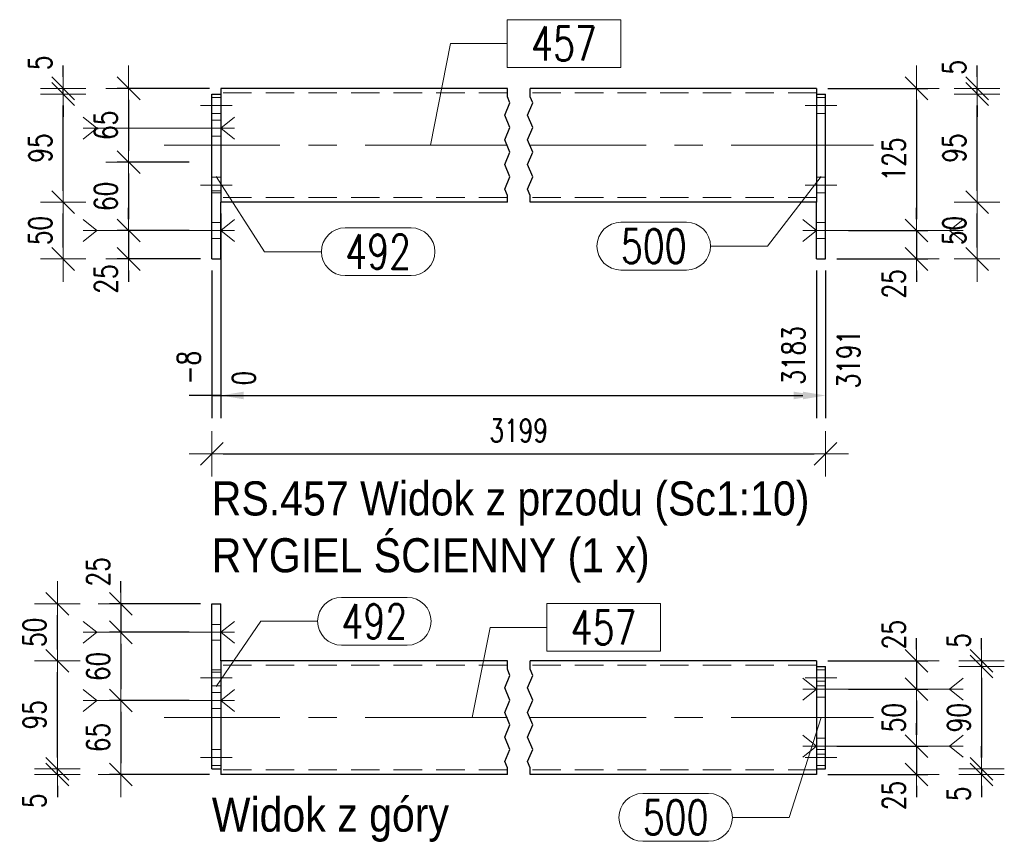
# Model space of a CAD drawing. Header units: millimetres. Extents: x -877 to 135, y 14151 to 14821.
# Tile 12 of 46: x -706 to -619, y 14555 to 14628. Entities that reach past the tile are written whole.
import ezdxf

# ---------------------------------------------------------------- set-up
doc = ezdxf.new("R2010")
doc.units = ezdxf.units.MM
doc.header["$LTSCALE"] = 10
doc.linetypes.add('HIDDEN', pattern=[0.375, 0.25, -0.125])
doc.linetypes.add('MITTE', pattern=[2, 1.25, -0.25, 0.25, -0.25])
doc.layers.get('Defpoints').update_dxf_attribs({"color": 1})
for name, color, linetype, lineweight in [('PS_Bolt', 4, 'Continuous', 13), ('PS_DIM', 4, 'Continuous', 13), ('PS_Hidden', 2, 'HIDDEN', 9), ('PS_Mid', 5, 'MITTE', 15), ('PS_Pos', 1, 'Continuous', 15), ('PS_Shape', 161, 'Continuous', 30), ('PS_SOLID', 7, 'Continuous', 30), ('PS_TEXT', 3, 'Continuous', 18)]:
    doc.layers.add(name, color=color, linetype=linetype, lineweight=lineweight)
doc.styles.add('gil', font='txt', dxfattribs={"width": 0.9})
doc.styles.add('simplex', font='simplex.shx', dxfattribs={"width": 0.75})
doc.dimstyles.new('1_10_GŁ_DS1-LS10', dxfattribs={"dimtxt": 2, "dimasz": 2, "dimexe": 2, "dimexo": 1, "dimgap": 1, "dimtad": 1, "dimjust": 4, "dimdec": 0, "dimlfac": 10, "dimtxsty": 'simplex', "dimblk1": 'NONE', "dimsah": 1, "dimcen": 2, "dimclrd": 256, "dimclre": 256, "dimclrt": 3, "dimadec": 1, "dimazin": 0, "dimtfac": 1, "dimtdec": 0, "dimtmove": 2, "dimatfit": 3, "dimfxl": 1, "dimarcsym": 0})
doc.dimstyles.new('1_10_PRZ', dxfattribs={"dimtxt": 2, "dimasz": 1, "dimexe": 2, "dimexo": 5, "dimgap": 1, "dimtad": 1, "dimdec": 0, "dimlfac": 10, "dimtxsty": 'simplex', "dimblk": 'dimznak', "dimcen": 2, "dimse1": 1, "dimse2": 1, "dimclrt": 3, "dimadec": 1, "dimazin": 0, "dimtfac": 1, "dimtdec": 0, "dimtix": 1, "dimtmove": 2, "dimatfit": 3, "dimldrblk": 'dim-grot', "dimfxl": 1, "dimarcsym": 0})
doc.dimstyles.new('1_10_PRZ_DS1-LS10', dxfattribs={"dimtxt": 2, "dimasz": 1, "dimexe": 2, "dimexo": 5, "dimgap": 1, "dimtad": 1, "dimdec": 0, "dimlfac": 10, "dimtxsty": 'simplex', "dimblk": 'dimznak', "dimcen": 2, "dimse1": 1, "dimse2": 1, "dimclrt": 3, "dimadec": 1, "dimazin": 0, "dimtfac": 1, "dimtdec": 0, "dimtix": 1, "dimtmove": 2, "dimatfit": 3, "dimldrblk": 'dim-grot', "dimfxl": 1, "dimarcsym": 0})
doc.dimstyles.new('1_10_SC', dxfattribs={"dimtxt": 2, "dimasz": 1, "dimexe": 1, "dimexo": 1, "dimgap": 1, "dimtad": 1, "dimdec": 0, "dimlfac": 10, "dimtxsty": 'simplex', "dimblk": 'dimznak', "dimcen": 2, "dimclrd": 256, "dimclre": 256, "dimclrt": 3, "dimadec": 1, "dimazin": 0, "dimtfac": 1, "dimtdec": 0, "dimtix": 1, "dimtmove": 2, "dimatfit": 3, "dimldrblk": 'dim-grot', "dimfxl": 1, "dimarcsym": 0})

# ---------------------------------------------------------------- blocks, each defined once
blk = doc.blocks.new('dimznak')
at = {"color": 0}
for points in [[(0, 2), (0, -2)], [(-2, 0), (2, 0)]]:
    blk.add_lwpolyline(points, dxfattribs=at)
at = {"color": 2}
blk.add_lwpolyline([(1, 1), (-1, -1)], dxfattribs=at)
blk = doc.blocks.new('*D73')
at = {"layer": 'Defpoints', "color": 0, "transparency": 16777216}
for p in [(-635.403, 14571.507), (-633.603, 14569.007), (-626.603, 14569.007)]:
    blk.add_point(p, dxfattribs=at)
at = {"layer": 'PS_DIM', "lineweight": -2, "transparency": 16777216}
for p, q in [((-626.603, 14572.507), (-626.603, 14573.507)), ((-634.403, 14571.507), (-625.603, 14571.507)), ((-626.603, 14571.507), (-626.603, 14569.007)), ((-632.603, 14569.007), (-625.603, 14569.007)), ((-626.603, 14568.007), (-626.603, 14567.007))]:
    blk.add_line(p, q, dxfattribs=at)
for p, rotation in [((-626.603, 14571.507), 270), ((-626.603, 14569.007), 90)]:
    blk.add_blockref('dimznak', p, dxfattribs=dict(at, rotation=rotation))
at = {"layer": 'PS_DIM', "color": 3, "transparency": 16777216, "insert": (-628.603, 14573.798), "char_height": 2, "attachment_point": 5, "rotation": 90, "style": 'simplex'}
blk.add_mtext('25', dxfattribs=at)
blk = doc.blocks.new('dim-grot')
blk.add_hatch(color=256).paths.add_polyline_path([(0, 0), (-2, 0.5), (-2, -0.5)])
blk.add_lwpolyline([(0, 0), (-2, 0.5), (-2, -0.5), (0, 0)])
blk = doc.blocks.new('*D74')
at = {"layer": 'Defpoints', "color": 0, "transparency": 16777216}
for p in [(-633.603, 14569.007), (-634.603, 14564.007), (-626.603, 14564.007)]:
    blk.add_point(p, dxfattribs=at)
at = {"layer": 'PS_DIM', "lineweight": -2, "transparency": 16777216}
for p, q in [((-632.603, 14569.007), (-625.603, 14569.007)), ((-626.603, 14568.007), (-626.603, 14565.007)), ((-633.603, 14564.007), (-625.603, 14564.007))]:
    blk.add_line(p, q, dxfattribs=at)
for p, rotation in [((-626.603, 14569.007), 90), ((-626.603, 14564.007), 270)]:
    blk.add_blockref('dimznak', p, dxfattribs=dict(at, rotation=rotation))
at = {"layer": 'PS_DIM', "color": 3, "transparency": 16777216, "insert": (-628.603, 14566.507), "char_height": 2, "attachment_point": 5, "rotation": 90, "style": 'simplex'}
blk.add_mtext('50', dxfattribs=at)
blk = doc.blocks.new('*D75')
at = {"layer": 'Defpoints', "color": 0, "transparency": 16777216}
for p in [(-634.603, 14564.007), (-635.403, 14561.507), (-626.603, 14561.507)]:
    blk.add_point(p, dxfattribs=at)
at = {"layer": 'PS_DIM', "lineweight": -2, "transparency": 16777216}
for p, q in [((-626.603, 14565.007), (-626.603, 14566.007)), ((-633.603, 14564.007), (-625.603, 14564.007)), ((-626.603, 14564.007), (-626.603, 14561.507)), ((-634.403, 14561.507), (-625.603, 14561.507)), ((-626.603, 14560.507), (-626.603, 14559.507))]:
    blk.add_line(p, q, dxfattribs=at)
for p, rotation in [((-626.603, 14564.007), 270), ((-626.603, 14561.507), 90)]:
    blk.add_blockref('dimznak', p, dxfattribs=dict(at, rotation=rotation))
at = {"layer": 'PS_DIM', "color": 3, "transparency": 16777216, "insert": (-628.603, 14559.663), "char_height": 2, "attachment_point": 5, "rotation": 90, "style": 'simplex'}
blk.add_mtext('25', dxfattribs=at)
blk = doc.blocks.new('*D76')
at = {"layer": 'Defpoints', "color": 0, "transparency": 16777216}
for p in [(-635.403, 14571.507), (-634.603, 14571.007), (-620.885, 14571.007)]:
    blk.add_point(p, dxfattribs=at)
at = {"layer": 'PS_DIM', "color": 0, "lineweight": -2, "transparency": 16777216}
for p, q in [((-620.885, 14572.507), (-620.885, 14573.507)), ((-620.885, 14571.507), (-620.885, 14571.007)), ((-620.885, 14570.007), (-620.885, 14569.007))]:
    blk.add_line(p, q, dxfattribs=at)
for p, rotation in [((-620.885, 14571.507), 270), ((-620.885, 14571.007), 90)]:
    blk.add_blockref('dimznak', p, dxfattribs=dict(at, rotation=rotation))
at = {"layer": 'PS_DIM', "color": 3, "transparency": 16777216, "insert": (-622.885, 14573.291), "char_height": 2, "attachment_point": 5, "rotation": 90, "style": 'simplex'}
blk.add_mtext('5', dxfattribs=at)
blk = doc.blocks.new('*D77')
at = {"layer": 'Defpoints', "color": 0, "transparency": 16777216}
for p in [(-634.603, 14571.007), (-634.603, 14562.007), (-620.885, 14562.007)]:
    blk.add_point(p, dxfattribs=at)
at = {"layer": 'PS_DIM', "color": 0, "lineweight": -2, "transparency": 16777216}
blk.add_line((-620.885, 14570.007), (-620.885, 14563.007), dxfattribs=at)
for p, rotation in [((-620.885, 14571.007), 90), ((-620.885, 14562.007), 270)]:
    blk.add_blockref('dimznak', p, dxfattribs=dict(at, rotation=rotation))
at = {"layer": 'PS_DIM', "color": 3, "transparency": 16777216, "insert": (-622.885, 14566.507), "char_height": 2, "attachment_point": 5, "rotation": 90, "style": 'simplex'}
blk.add_mtext('90', dxfattribs=at)
blk = doc.blocks.new('*D78')
at = {"layer": 'Defpoints', "color": 0, "transparency": 16777216}
for p in [(-634.603, 14562.007), (-635.403, 14561.507), (-620.885, 14561.507)]:
    blk.add_point(p, dxfattribs=at)
at = {"layer": 'PS_DIM', "color": 0, "lineweight": -2, "transparency": 16777216}
for p, q in [((-620.885, 14563.007), (-620.885, 14564.007)), ((-620.885, 14562.007), (-620.885, 14561.507)), ((-620.885, 14560.507), (-620.885, 14559.507))]:
    blk.add_line(p, q, dxfattribs=at)
for p, rotation in [((-620.885, 14562.007), 270), ((-620.885, 14561.507), 90)]:
    blk.add_blockref('dimznak', p, dxfattribs=dict(at, rotation=rotation))
at = {"layer": 'PS_DIM', "color": 3, "transparency": 16777216, "insert": (-622.885, 14559.806), "char_height": 2, "attachment_point": 5, "rotation": 90, "style": 'simplex'}
blk.add_mtext('5', dxfattribs=at)
blk = doc.blocks.new('*D93')
at = {"layer": 'Defpoints', "color": 0, "transparency": 16777216}
for p in [(-687.803, 14621.827), (-695.915, 14615.327), (-689.603, 14615.327)]:
    blk.add_point(p, dxfattribs=at)
at = {"layer": 'PS_DIM', "lineweight": -2, "transparency": 16777216}
for p, q in [((-688.803, 14621.827), (-696.915, 14621.827)), ((-695.915, 14620.827), (-695.915, 14616.327)), ((-690.603, 14615.327), (-696.915, 14615.327))]:
    blk.add_line(p, q, dxfattribs=at)
for p, rotation in [((-695.915, 14621.827), 90), ((-695.915, 14615.327), 270)]:
    blk.add_blockref('dimznak', p, dxfattribs=dict(at, rotation=rotation))
at = {"layer": 'PS_DIM', "color": 3, "transparency": 16777216, "insert": (-697.915, 14618.577), "char_height": 2, "attachment_point": 5, "rotation": 90, "style": 'simplex'}
blk.add_mtext('65', dxfattribs=at)
blk = doc.blocks.new('*D94')
at = {"layer": 'Defpoints', "color": 0, "transparency": 16777216}
for p in [(-689.603, 14615.327), (-695.915, 14609.327), (-689.603, 14609.327)]:
    blk.add_point(p, dxfattribs=at)
at = {"layer": 'PS_DIM', "lineweight": -2, "transparency": 16777216}
for p, q in [((-690.603, 14615.327), (-696.915, 14615.327)), ((-695.915, 14614.327), (-695.915, 14610.327)), ((-690.603, 14609.327), (-696.915, 14609.327))]:
    blk.add_line(p, q, dxfattribs=at)
for p, rotation in [((-695.915, 14615.327), 90), ((-695.915, 14609.327), 270)]:
    blk.add_blockref('dimznak', p, dxfattribs=dict(at, rotation=rotation))
at = {"layer": 'PS_DIM', "color": 3, "transparency": 16777216, "insert": (-697.915, 14612.327), "char_height": 2, "attachment_point": 5, "rotation": 90, "style": 'simplex'}
blk.add_mtext('60', dxfattribs=at)
blk = doc.blocks.new('*D95')
at = {"layer": 'Defpoints', "color": 0, "transparency": 16777216}
for p in [(-689.603, 14609.327), (-695.915, 14606.827), (-688.603, 14606.827)]:
    blk.add_point(p, dxfattribs=at)
at = {"layer": 'PS_DIM', "lineweight": -2, "transparency": 16777216}
for p, q in [((-695.915, 14610.327), (-695.915, 14611.327)), ((-690.603, 14609.327), (-696.915, 14609.327)), ((-695.915, 14609.327), (-695.915, 14606.827)), ((-689.603, 14606.827), (-696.915, 14606.827)), ((-695.915, 14605.827), (-695.915, 14604.827))]:
    blk.add_line(p, q, dxfattribs=at)
for p, rotation in [((-695.915, 14609.327), 270), ((-695.915, 14606.827), 90)]:
    blk.add_blockref('dimznak', p, dxfattribs=dict(at, rotation=rotation))
at = {"layer": 'PS_DIM', "color": 3, "transparency": 16777216, "insert": (-697.915, 14605.069), "char_height": 2, "attachment_point": 5, "rotation": 90, "style": 'simplex'}
blk.add_mtext('25', dxfattribs=at)
blk = doc.blocks.new('*D96')
at = {"layer": 'Defpoints', "color": 0, "transparency": 16777216}
for p in [(-701.683, 14611.827), (-687.803, 14611.827), (-687.803, 14606.827)]:
    blk.add_point(p, dxfattribs=at)
at = {"layer": 'PS_DIM', "color": 0, "lineweight": -2, "transparency": 16777216}
blk.add_line((-701.683, 14607.827), (-701.683, 14610.827), dxfattribs=at)
for p, rotation in [((-701.683, 14611.827), 90), ((-701.683, 14606.827), 270)]:
    blk.add_blockref('dimznak', p, dxfattribs=dict(at, rotation=rotation))
at = {"layer": 'PS_DIM', "color": 3, "transparency": 16777216, "insert": (-703.683, 14609.327), "char_height": 2, "attachment_point": 5, "rotation": 90, "style": 'simplex'}
blk.add_mtext('50', dxfattribs=at)
blk = doc.blocks.new('*D91')
at = {"layer": 'Defpoints', "color": 0, "transparency": 16777216}
for p in [(-701.683, 14621.327), (-688.603, 14621.327), (-687.803, 14611.827)]:
    blk.add_point(p, dxfattribs=at)
at = {"layer": 'PS_DIM', "color": 0, "lineweight": -2, "transparency": 16777216}
blk.add_line((-701.683, 14612.827), (-701.683, 14620.327), dxfattribs=at)
for p, rotation in [((-701.683, 14621.327), 90), ((-701.683, 14611.827), 270)]:
    blk.add_blockref('dimznak', p, dxfattribs=dict(at, rotation=rotation))
at = {"layer": 'PS_DIM', "color": 3, "transparency": 16777216, "insert": (-703.683, 14616.577), "char_height": 2, "attachment_point": 5, "rotation": 90, "style": 'simplex'}
blk.add_mtext('95', dxfattribs=at)
blk = doc.blocks.new('*D92')
at = {"layer": 'Defpoints', "color": 0, "transparency": 16777216}
for p in [(-701.683, 14621.827), (-687.803, 14621.827), (-688.603, 14621.327)]:
    blk.add_point(p, dxfattribs=at)
at = {"layer": 'PS_DIM', "color": 0, "lineweight": -2, "transparency": 16777216}
for p, q in [((-701.683, 14622.827), (-701.683, 14623.827)), ((-701.683, 14621.327), (-701.683, 14621.827)), ((-701.683, 14620.327), (-701.683, 14619.327))]:
    blk.add_line(p, q, dxfattribs=at)
for p, rotation in [((-701.683, 14621.827), 270), ((-701.683, 14621.327), 90)]:
    blk.add_blockref('dimznak', p, dxfattribs=dict(at, rotation=rotation))
at = {"layer": 'PS_DIM', "color": 3, "transparency": 16777216, "insert": (-703.683, 14624.066), "char_height": 2, "attachment_point": 5, "rotation": 90, "style": 'simplex'}
blk.add_mtext('5', dxfattribs=at)
blk = doc.blocks.new('*D97')
at = {"layer": 'Defpoints', "color": 0, "transparency": 16777216}
for p in [(-687.803, 14611.827), (-688.603, 14606.827), (-687.803, 14594.827)]:
    blk.add_point(p, dxfattribs=at)
at = {"layer": 'PS_DIM', "lineweight": -2, "transparency": 16777216}
for p, q in [((-687.803, 14610.827), (-687.803, 14592.827)), ((-688.603, 14605.827), (-688.603, 14592.827)), ((-688.603, 14594.827), (-690.603, 14594.827)), ((-688.603, 14594.827), (-687.803, 14594.827)), ((-685.803, 14594.827), (-683.803, 14594.827))]:
    blk.add_line(p, q, dxfattribs=at)
at = {"layer": 'PS_DIM', "transparency": 16777216}
blk.add_solid([(-685.803, 14595.16), (-685.803, 14594.493), (-687.803, 14594.827)], dxfattribs=at)
at = {"layer": 'PS_DIM', "color": 3, "transparency": 16777216, "insert": (-690.623, 14597.275), "char_height": 2, "attachment_point": 5, "rotation": 90, "style": 'simplex'}
blk.add_mtext('-8', dxfattribs=at)
blk = doc.blocks.new('_None')
blk = doc.blocks.new('*D98')
at = {"layer": 'Defpoints', "color": 0, "transparency": 16777216}
for p in [(-687.803, 14611.827), (-687.803, 14606.827), (-687.803, 14594.827)]:
    blk.add_point(p, dxfattribs=at)
at = {"layer": 'PS_DIM', "lineweight": -2, "transparency": 16777216}
for p, q in [((-687.803, 14610.827), (-687.803, 14592.827)), ((-687.803, 14605.827), (-687.803, 14592.827)), ((-687.803, 14594.827), (-689.803, 14594.827)), ((-685.803, 14594.827), (-683.803, 14594.827))]:
    blk.add_line(p, q, dxfattribs=at)
at = {"layer": 'PS_DIM', "transparency": 16777216}
blk.add_solid([(-685.803, 14595.16), (-685.803, 14594.493), (-687.803, 14594.827)], dxfattribs=at)
at = {"layer": 'PS_DIM', "color": 3, "transparency": 16777216, "insert": (-685.783, 14596.347), "char_height": 2, "attachment_point": 5, "rotation": 90, "style": 'simplex'}
blk.add_mtext('0', dxfattribs=at)
blk = doc.blocks.new('*D99')
at = {"layer": 'Defpoints', "color": 0, "transparency": 16777216}
for p in [(-687.803, 14611.827), (-635.403, 14606.827), (-635.403, 14594.827)]:
    blk.add_point(p, dxfattribs=at)
at = {"layer": 'PS_DIM', "lineweight": -2, "transparency": 16777216}
for p, q in [((-687.803, 14610.827), (-687.803, 14592.827)), ((-635.403, 14605.827), (-635.403, 14592.827)), ((-687.803, 14594.827), (-637.403, 14594.827))]:
    blk.add_line(p, q, dxfattribs=at)
at = {"layer": 'PS_DIM', "transparency": 16777216}
blk.add_solid([(-637.403, 14595.16), (-637.403, 14594.493), (-635.403, 14594.827)], dxfattribs=at)
at = {"layer": 'PS_DIM', "color": 3, "transparency": 16777216, "insert": (-637.423, 14598.347), "char_height": 2, "attachment_point": 5, "rotation": 90, "style": 'simplex'}
blk.add_mtext('3183', dxfattribs=at)
blk = doc.blocks.new('*D100')
at = {"layer": 'Defpoints', "color": 0, "transparency": 16777216}
for p in [(-687.803, 14611.827), (-634.603, 14606.827), (-634.603, 14594.827)]:
    blk.add_point(p, dxfattribs=at)
at = {"layer": 'PS_DIM', "lineweight": -2, "transparency": 16777216}
for p, q in [((-687.803, 14610.827), (-687.803, 14592.827)), ((-634.603, 14605.827), (-634.603, 14592.827)), ((-687.803, 14594.827), (-636.603, 14594.827))]:
    blk.add_line(p, q, dxfattribs=at)
at = {"layer": 'PS_DIM', "transparency": 16777216}
blk.add_solid([(-636.603, 14595.16), (-636.603, 14594.493), (-634.603, 14594.827)], dxfattribs=at)
at = {"layer": 'PS_DIM', "color": 3, "transparency": 16777216, "insert": (-632.583, 14598.025), "char_height": 2, "attachment_point": 5, "rotation": 90, "style": 'simplex'}
blk.add_mtext('3191', dxfattribs=at)
blk = doc.blocks.new('*D101')
at = {"layer": 'Defpoints', "color": 0, "transparency": 16777216}
for p in [(-635.403, 14621.827), (-633.603, 14609.327), (-626.603, 14609.327)]:
    blk.add_point(p, dxfattribs=at)
at = {"layer": 'PS_DIM', "lineweight": -2, "transparency": 16777216}
for p, q in [((-634.403, 14621.827), (-625.603, 14621.827)), ((-626.603, 14620.827), (-626.603, 14610.327)), ((-632.603, 14609.327), (-625.603, 14609.327))]:
    blk.add_line(p, q, dxfattribs=at)
for p, rotation in [((-626.603, 14621.827), 90), ((-626.603, 14609.327), 270)]:
    blk.add_blockref('dimznak', p, dxfattribs=dict(at, rotation=rotation))
at = {"layer": 'PS_DIM', "color": 3, "transparency": 16777216, "insert": (-628.603, 14615.577), "char_height": 2, "attachment_point": 5, "rotation": 90, "style": 'simplex'}
blk.add_mtext('125', dxfattribs=at)
blk = doc.blocks.new('*D102')
at = {"layer": 'Defpoints', "color": 0, "transparency": 16777216}
for p in [(-633.603, 14609.327), (-634.603, 14606.827), (-626.603, 14606.827)]:
    blk.add_point(p, dxfattribs=at)
at = {"layer": 'PS_DIM', "lineweight": -2, "transparency": 16777216}
for p, q in [((-626.603, 14610.327), (-626.603, 14611.327)), ((-632.603, 14609.327), (-625.603, 14609.327)), ((-626.603, 14609.327), (-626.603, 14606.827)), ((-633.603, 14606.827), (-625.603, 14606.827)), ((-626.603, 14605.827), (-626.603, 14604.827))]:
    blk.add_line(p, q, dxfattribs=at)
for p, rotation in [((-626.603, 14609.327), 270), ((-626.603, 14606.827), 90)]:
    blk.add_blockref('dimznak', p, dxfattribs=dict(at, rotation=rotation))
at = {"layer": 'PS_DIM', "color": 3, "transparency": 16777216, "insert": (-628.603, 14604.632), "char_height": 2, "attachment_point": 5, "rotation": 90, "style": 'simplex'}
blk.add_mtext('25', dxfattribs=at)
blk = doc.blocks.new('*D103')
at = {"layer": 'Defpoints', "color": 0, "transparency": 16777216}
for p in [(-635.403, 14611.827), (-621.283, 14611.827), (-635.403, 14606.827)]:
    blk.add_point(p, dxfattribs=at)
at = {"layer": 'PS_DIM', "color": 0, "lineweight": -2, "transparency": 16777216}
blk.add_line((-621.283, 14607.827), (-621.283, 14610.827), dxfattribs=at)
for p, rotation in [((-621.283, 14611.827), 90), ((-621.283, 14606.827), 270)]:
    blk.add_blockref('dimznak', p, dxfattribs=dict(at, rotation=rotation))
at = {"layer": 'PS_DIM', "color": 3, "transparency": 16777216, "insert": (-623.283, 14609.327), "char_height": 2, "attachment_point": 5, "rotation": 90, "style": 'simplex'}
blk.add_mtext('50', dxfattribs=at)
blk = doc.blocks.new('*D104')
at = {"layer": 'Defpoints', "color": 0, "transparency": 16777216}
for p in [(-634.603, 14621.327), (-621.283, 14621.327), (-635.403, 14611.827)]:
    blk.add_point(p, dxfattribs=at)
at = {"layer": 'PS_DIM', "color": 0, "lineweight": -2, "transparency": 16777216}
blk.add_line((-621.283, 14612.827), (-621.283, 14620.327), dxfattribs=at)
for p, rotation in [((-621.283, 14621.327), 90), ((-621.283, 14611.827), 270)]:
    blk.add_blockref('dimznak', p, dxfattribs=dict(at, rotation=rotation))
at = {"layer": 'PS_DIM', "color": 3, "transparency": 16777216, "insert": (-623.283, 14616.577), "char_height": 2, "attachment_point": 5, "rotation": 90, "style": 'simplex'}
blk.add_mtext('95', dxfattribs=at)
blk = doc.blocks.new('*D105')
at = {"layer": 'Defpoints', "color": 0, "transparency": 16777216}
for p in [(-635.403, 14621.827), (-621.283, 14621.827), (-634.603, 14621.327)]:
    blk.add_point(p, dxfattribs=at)
at = {"layer": 'PS_DIM', "color": 0, "lineweight": -2, "transparency": 16777216}
for p, q in [((-621.283, 14622.827), (-621.283, 14623.827)), ((-621.283, 14621.327), (-621.283, 14621.827)), ((-621.283, 14620.327), (-621.283, 14619.327))]:
    blk.add_line(p, q, dxfattribs=at)
for p, rotation in [((-621.283, 14621.827), 270), ((-621.283, 14621.327), 90)]:
    blk.add_blockref('dimznak', p, dxfattribs=dict(at, rotation=rotation))
at = {"layer": 'PS_DIM', "color": 3, "transparency": 16777216, "insert": (-623.283, 14623.675), "char_height": 2, "attachment_point": 5, "rotation": 90, "style": 'simplex'}
blk.add_mtext('5', dxfattribs=at)
blk = doc.blocks.new('*D111')
at = {"layer": 'Defpoints', "color": 0, "transparency": 16777216}
for p in [(-688.603, 14576.507), (-696.603, 14574.007), (-689.603, 14574.007)]:
    blk.add_point(p, dxfattribs=at)
at = {"layer": 'PS_DIM', "lineweight": -2, "transparency": 16777216}
for p, q in [((-696.603, 14577.507), (-696.603, 14578.507)), ((-689.603, 14576.507), (-697.603, 14576.507)), ((-696.603, 14576.507), (-696.603, 14574.007)), ((-690.603, 14574.007), (-697.603, 14574.007)), ((-696.603, 14573.007), (-696.603, 14572.007))]:
    blk.add_line(p, q, dxfattribs=at)
for p, rotation in [((-696.603, 14576.507), 270), ((-696.603, 14574.007), 90)]:
    blk.add_blockref('dimznak', p, dxfattribs=dict(at, rotation=rotation))
at = {"layer": 'PS_DIM', "color": 3, "transparency": 16777216, "insert": (-698.603, 14579.329), "char_height": 2, "attachment_point": 5, "rotation": 90, "style": 'simplex'}
blk.add_mtext('25', dxfattribs=at)
blk = doc.blocks.new('*D112')
at = {"layer": 'Defpoints', "color": 0, "transparency": 16777216}
for p in [(-689.603, 14574.007), (-696.603, 14568.007), (-689.603, 14568.007)]:
    blk.add_point(p, dxfattribs=at)
at = {"layer": 'PS_DIM', "lineweight": -2, "transparency": 16777216}
for p, q in [((-690.603, 14574.007), (-697.603, 14574.007)), ((-696.603, 14573.007), (-696.603, 14569.007)), ((-690.603, 14568.007), (-697.603, 14568.007))]:
    blk.add_line(p, q, dxfattribs=at)
for p, rotation in [((-696.603, 14574.007), 90), ((-696.603, 14568.007), 270)]:
    blk.add_blockref('dimznak', p, dxfattribs=dict(at, rotation=rotation))
at = {"layer": 'PS_DIM', "color": 3, "transparency": 16777216, "insert": (-698.603, 14571.007), "char_height": 2, "attachment_point": 5, "rotation": 90, "style": 'simplex'}
blk.add_mtext('60', dxfattribs=at)
blk = doc.blocks.new('*D113')
at = {"layer": 'Defpoints', "color": 0, "transparency": 16777216}
for p in [(-689.603, 14568.007), (-696.603, 14561.507), (-687.803, 14561.507)]:
    blk.add_point(p, dxfattribs=at)
at = {"layer": 'PS_DIM', "lineweight": -2, "transparency": 16777216}
for p, q in [((-690.603, 14568.007), (-697.603, 14568.007)), ((-696.603, 14567.007), (-696.603, 14562.507)), ((-688.803, 14561.507), (-697.603, 14561.507))]:
    blk.add_line(p, q, dxfattribs=at)
for p, rotation in [((-696.603, 14568.007), 90), ((-696.603, 14561.507), 270)]:
    blk.add_blockref('dimznak', p, dxfattribs=dict(at, rotation=rotation))
at = {"layer": 'PS_DIM', "color": 3, "transparency": 16777216, "insert": (-698.603, 14564.757), "char_height": 2, "attachment_point": 5, "rotation": 90, "style": 'simplex'}
blk.add_mtext('65', dxfattribs=at)
blk = doc.blocks.new('*D114')
at = {"layer": 'Defpoints', "color": 0, "transparency": 16777216}
for p in [(-702.188, 14562.007), (-688.603, 14562.007), (-687.803, 14561.507)]:
    blk.add_point(p, dxfattribs=at)
at = {"layer": 'PS_DIM', "color": 0, "lineweight": -2, "transparency": 16777216}
for p, q in [((-702.188, 14563.007), (-702.188, 14564.007)), ((-702.188, 14561.507), (-702.188, 14562.007)), ((-702.188, 14560.507), (-702.188, 14559.507))]:
    blk.add_line(p, q, dxfattribs=at)
for p, rotation in [((-702.188, 14562.007), 270), ((-702.188, 14561.507), 90)]:
    blk.add_blockref('dimznak', p, dxfattribs=dict(at, rotation=rotation))
at = {"layer": 'PS_DIM', "color": 3, "transparency": 16777216, "insert": (-704.188, 14559.19), "char_height": 2, "attachment_point": 5, "rotation": 90, "style": 'simplex'}
blk.add_mtext('5', dxfattribs=at)
blk = doc.blocks.new('*D115')
at = {"layer": 'Defpoints', "color": 0, "transparency": 16777216}
for p in [(-702.188, 14571.507), (-687.803, 14571.507), (-688.603, 14562.007)]:
    blk.add_point(p, dxfattribs=at)
at = {"layer": 'PS_DIM', "color": 0, "lineweight": -2, "transparency": 16777216}
blk.add_line((-702.188, 14563.007), (-702.188, 14570.507), dxfattribs=at)
for p, rotation in [((-702.188, 14571.507), 90), ((-702.188, 14562.007), 270)]:
    blk.add_blockref('dimznak', p, dxfattribs=dict(at, rotation=rotation))
at = {"layer": 'PS_DIM', "color": 3, "transparency": 16777216, "insert": (-704.188, 14566.757), "char_height": 2, "attachment_point": 5, "rotation": 90, "style": 'simplex'}
blk.add_mtext('95', dxfattribs=at)
blk = doc.blocks.new('*D116')
at = {"layer": 'Defpoints', "color": 0, "transparency": 16777216}
for p in [(-702.188, 14576.507), (-688.603, 14576.507), (-687.803, 14571.507)]:
    blk.add_point(p, dxfattribs=at)
at = {"layer": 'PS_DIM', "color": 0, "lineweight": -2, "transparency": 16777216}
blk.add_line((-702.188, 14572.507), (-702.188, 14575.507), dxfattribs=at)
for p, rotation in [((-702.188, 14576.507), 90), ((-702.188, 14571.507), 270)]:
    blk.add_blockref('dimznak', p, dxfattribs=dict(at, rotation=rotation))
at = {"layer": 'PS_DIM', "color": 3, "transparency": 16777216, "insert": (-704.188, 14574.007), "char_height": 2, "attachment_point": 5, "rotation": 90, "style": 'simplex'}
blk.add_mtext('50', dxfattribs=at)
blk = doc.blocks.new('*D270')
at = {"layer": 'Defpoints', "color": 0, "transparency": 16777216}
for p in [(-688.603, 14606.827), (-634.603, 14606.827), (-634.603, 14589.703)]:
    blk.add_point(p, dxfattribs=at)
at = {"layer": 'PS_DIM', "color": 0, "lineweight": -2, "transparency": 16777216}
blk.add_line((-687.603, 14589.703), (-635.603, 14589.703), dxfattribs=at)
at = {"layer": 'PS_DIM', "color": 0, "lineweight": -2, "transparency": 16777216, "rotation": 180}
blk.add_blockref('dimznak', (-688.603, 14589.703), dxfattribs=at)
at = {"layer": 'PS_DIM', "color": 0, "lineweight": -2, "transparency": 16777216}
blk.add_blockref('dimznak', (-634.603, 14589.703), dxfattribs=at)
at = {"layer": 'PS_DIM', "color": 3, "transparency": 16777216, "insert": (-661.603, 14591.743), "char_height": 2, "attachment_point": 5, "style": 'simplex'}
blk.add_mtext('3199', dxfattribs=at)
blk = doc.blocks.new('*X699')
at = {"color": 1}
for p, q in [((-662.603, 14621.084), (-662.603, 14621.827)), ((-660.603, 14621.084), (-660.603, 14621.827)), ((-662.374, 14620.542), (-662.603, 14621.084)), ((-660.374, 14620.542), (-660.603, 14621.084)), ((-662.832, 14619.458), (-662.374, 14620.542)), ((-660.832, 14619.458), (-660.374, 14620.542)), ((-662.374, 14618.375), (-662.832, 14619.458)), ((-660.374, 14618.375), (-660.832, 14619.458)), ((-662.832, 14617.291), (-662.374, 14618.375)), ((-660.832, 14617.291), (-660.374, 14618.375)), ((-662.374, 14616.207), (-662.832, 14617.291)), ((-660.374, 14616.207), (-660.832, 14617.291)), ((-662.832, 14615.124), (-662.374, 14616.207)), ((-660.832, 14615.124), (-660.374, 14616.207)), ((-662.374, 14614.04), (-662.832, 14615.124)), ((-660.374, 14614.04), (-660.832, 14615.124)), ((-662.832, 14612.957), (-662.374, 14614.04)), ((-660.832, 14612.957), (-660.374, 14614.04)), ((-662.603, 14612.415), (-662.832, 14612.957)), ((-660.603, 14612.415), (-660.832, 14612.957)), ((-662.603, 14611.827), (-662.603, 14612.415)), ((-660.603, 14611.827), (-660.603, 14612.415))]:
    blk.add_line(p, q, dxfattribs=at)
at = {"layer": 'PS_Hidden', "color": 2, "linetype": 'HIDDEN'}
for p, q in [((-688.603, 14621.027), (-687.803, 14621.027)), ((-662.603, 14621.427), (-687.803, 14621.427)), ((-635.403, 14621.427), (-660.603, 14621.427)), ((-634.603, 14621.027), (-635.403, 14621.027)), ((-688.603, 14619.627), (-687.803, 14619.627)), ((-688.603, 14619.027), (-687.803, 14619.027)), ((-634.603, 14619.627), (-635.403, 14619.627)), ((-688.603, 14617.627), (-687.803, 14617.627)), ((-688.603, 14614.027), (-687.803, 14614.027)), ((-634.603, 14614.027), (-635.403, 14614.027)), ((-687.803, 14612.827), (-688.603, 14612.827)), ((-688.603, 14612.627), (-687.803, 14612.627)), ((-662.603, 14612.227), (-687.803, 14612.227)), ((-635.403, 14612.227), (-660.603, 14612.227)), ((-634.603, 14612.627), (-635.403, 14612.627)), ((-688.603, 14610.027), (-687.803, 14610.027)), ((-635.403, 14610.027), (-634.603, 14610.027)), ((-688.603, 14608.627), (-687.803, 14608.627)), ((-635.403, 14608.627), (-634.603, 14608.627))]:
    blk.add_line(p, q, dxfattribs=at)
at = {"layer": 'PS_Mid', "color": 5, "linetype": 'MITTE'}
for p, q in [((-686.803, 14620.327), (-689.603, 14620.327)), ((-686.803, 14620.327), (-689.603, 14620.327)), ((-636.403, 14620.327), (-633.603, 14620.327)), ((-636.403, 14620.327), (-633.603, 14620.327)), ((-686.803, 14618.327), (-689.603, 14618.327)), ((-662.603, 14616.827), (-692.803, 14616.827)), ((-630.403, 14616.827), (-660.603, 14616.827)), ((-686.803, 14613.327), (-689.603, 14613.327)), ((-686.803, 14613.327), (-689.603, 14613.327)), ((-636.403, 14613.327), (-633.603, 14613.327)), ((-636.403, 14613.327), (-633.603, 14613.327)), ((-686.803, 14609.327), (-689.603, 14609.327)), ((-633.603, 14609.327), (-636.403, 14609.327)), ((-633.603, 14609.327), (-636.403, 14609.327))]:
    blk.add_line(p, q, dxfattribs=at)
at = {"layer": 'PS_SOLID', "color": 7, "linetype": 'Continuous'}
for p, q in [((-687.803, 14621.827), (-687.803, 14611.827)), ((-662.603, 14621.827), (-687.803, 14621.827)), ((-635.403, 14621.827), (-660.603, 14621.827)), ((-635.403, 14621.827), (-635.403, 14611.827)), ((-688.603, 14606.827), (-688.603, 14621.327)), ((-688.603, 14621.327), (-687.803, 14621.327)), ((-635.403, 14621.327), (-634.603, 14621.327)), ((-634.603, 14606.827), (-634.603, 14621.327)), ((-687.803, 14606.827), (-687.803, 14611.827)), ((-662.603, 14611.827), (-687.803, 14611.827)), ((-635.403, 14611.827), (-660.603, 14611.827)), ((-635.403, 14606.827), (-635.403, 14611.827)), ((-688.603, 14606.827), (-687.803, 14606.827)), ((-635.403, 14606.827), (-634.603, 14606.827))]:
    blk.add_line(p, q, dxfattribs=at)
blk = doc.blocks.new('*X700')
at = {"color": 5, "linetype": 'Continuous'}
for p, q in [((-699.903, 14610.287), (-698.703, 14609.327)), ((-686.603, 14610.287), (-687.803, 14609.327)), ((-698.703, 14609.327), (-699.903, 14608.367)), ((-686.603, 14609.327), (-699.903, 14609.327)), ((-687.803, 14609.327), (-686.603, 14608.367))]:
    blk.add_line(p, q, dxfattribs=at)
blk = doc.blocks.new('*X701')
at = {"color": 5, "linetype": 'Continuous'}
for p, q in [((-699.903, 14619.287), (-698.703, 14618.327)), ((-686.603, 14619.287), (-687.803, 14618.327)), ((-698.703, 14618.327), (-699.903, 14617.367)), ((-686.603, 14618.327), (-699.903, 14618.327)), ((-687.803, 14618.327), (-686.603, 14617.367))]:
    blk.add_line(p, q, dxfattribs=at)
blk = doc.blocks.new('*X702')
at = {"color": 4, "linetype": 'Continuous'}
for p, q in [((-636.603, 14610.287), (-635.403, 14609.327)), ((-622.503, 14610.287), (-623.703, 14609.327)), ((-635.403, 14609.327), (-636.603, 14608.367)), ((-622.503, 14609.327), (-636.603, 14609.327)), ((-623.703, 14609.327), (-622.503, 14608.367))]:
    blk.add_line(p, q, dxfattribs=at)
blk = doc.blocks.new('*X703')
at = {"color": 4, "linetype": 'Continuous'}
for p, q in [((-636.603, 14610.287), (-635.403, 14609.327)), ((-622.503, 14610.287), (-623.703, 14609.327)), ((-635.403, 14609.327), (-636.603, 14608.367)), ((-622.503, 14609.327), (-636.603, 14609.327)), ((-623.703, 14609.327), (-622.503, 14608.367))]:
    blk.add_line(p, q, dxfattribs=at)
blk = doc.blocks.new('*X706')
at = {"color": 1}
for p, q in [((-652.625, 14627.86), (-662.61, 14627.86)), ((-662.61, 14627.86), (-662.61, 14623.66)), ((-652.625, 14623.66), (-652.625, 14627.86)), ((-669.362, 14616.827), (-667.61, 14625.76)), ((-667.61, 14625.76), (-662.61, 14625.76)), ((-662.61, 14623.66), (-652.625, 14623.66))]:
    blk.add_line(p, q, dxfattribs=at)
at = {"color": 30, "style": 'simplex', "width": 0.75}
blk.add_text('457', height=3, dxfattribs=at).set_placement((-660.51, 14624.26))
blk = doc.blocks.new('*X707')
at = {"color": 1}
for p, q in [((-635.003, 14614.077), (-639.731, 14607.954)), ((-652.617, 14610.054), (-646.831, 14610.054)), ((-644.731, 14607.954), (-639.731, 14607.954)), ((-652.617, 14605.854), (-646.831, 14605.854))]:
    blk.add_line(p, q, dxfattribs=at)
for centre, start, end in [((-652.617, 14607.954), 90, 270), ((-646.831, 14607.954), 270, 90)]:
    blk.add_arc(centre, 2.1, start, end, dxfattribs=at)
at = {"color": 30, "style": 'simplex', "width": 0.75}
blk.add_text('500', height=3, dxfattribs=at).set_placement((-652.617, 14606.454))
blk = doc.blocks.new('*X708')
at = {"color": 1}
for p, q in [((-688.203, 14614.077), (-683.96, 14607.467)), ((-676.86, 14609.567), (-671.075, 14609.567)), ((-683.96, 14607.467), (-678.96, 14607.467)), ((-676.86, 14605.367), (-671.075, 14605.367))]:
    blk.add_line(p, q, dxfattribs=at)
for centre, start, end in [((-676.86, 14607.467), 90, 270), ((-671.075, 14607.467), 270, 90)]:
    blk.add_arc(centre, 2.1, start, end, dxfattribs=at)
at = {"color": 30, "style": 'simplex', "width": 0.75}
blk.add_text('492', height=3, dxfattribs=at).set_placement((-676.86, 14605.967))
blk = doc.blocks.new('*X709')
at = {"color": 3, "style": 'gil', "width": 0.9}
for s, p in [('RS.457 Widok z przodu (Sc1:10)', (-688.603, 14584.279)), ('RYGIEL ŚCIENNY (1 x)', (-688.603, 14579.279))]:
    blk.add_text(s, height=3, dxfattribs=at).set_placement(p)
blk = doc.blocks.new('*X710')
at = {"color": 1}
for p, q in [((-662.603, 14570.764), (-662.603, 14571.507)), ((-660.603, 14570.764), (-660.603, 14571.507)), ((-662.374, 14570.222), (-662.603, 14570.764)), ((-660.374, 14570.222), (-660.603, 14570.764)), ((-662.832, 14569.139), (-662.374, 14570.222)), ((-660.832, 14569.139), (-660.374, 14570.222)), ((-662.374, 14568.055), (-662.832, 14569.139)), ((-660.374, 14568.055), (-660.832, 14569.139)), ((-662.832, 14566.972), (-662.374, 14568.055)), ((-660.832, 14566.972), (-660.374, 14568.055)), ((-662.374, 14565.888), (-662.832, 14566.972)), ((-660.374, 14565.888), (-660.832, 14566.972)), ((-662.832, 14564.804), (-662.374, 14565.888)), ((-660.832, 14564.804), (-660.374, 14565.888)), ((-662.374, 14563.721), (-662.832, 14564.804)), ((-660.374, 14563.721), (-660.832, 14564.804)), ((-662.832, 14562.637), (-662.374, 14563.721)), ((-660.832, 14562.637), (-660.374, 14563.721)), ((-662.603, 14562.095), (-662.832, 14562.637)), ((-660.603, 14562.095), (-660.832, 14562.637)), ((-662.603, 14561.507), (-662.603, 14562.095)), ((-660.603, 14561.507), (-660.603, 14562.095))]:
    blk.add_line(p, q, dxfattribs=at)
at = {"layer": 'PS_Hidden', "color": 2, "linetype": 'HIDDEN'}
for p, q in [((-688.603, 14574.707), (-687.803, 14574.707)), ((-688.603, 14573.307), (-687.803, 14573.307)), ((-688.603, 14570.707), (-687.803, 14570.707)), ((-688.603, 14570.507), (-687.803, 14570.507)), ((-662.603, 14571.107), (-687.803, 14571.107)), ((-635.403, 14571.107), (-660.603, 14571.107)), ((-634.603, 14570.707), (-635.403, 14570.707)), ((-635.403, 14569.707), (-634.603, 14569.707)), ((-688.603, 14569.307), (-687.803, 14569.307)), ((-688.603, 14568.707), (-687.803, 14568.707)), ((-634.603, 14569.307), (-635.403, 14569.307)), ((-635.403, 14568.307), (-634.603, 14568.307)), ((-688.603, 14567.307), (-687.803, 14567.307)), ((-635.403, 14564.707), (-634.603, 14564.707)), ((-688.603, 14563.707), (-687.803, 14563.707)), ((-634.603, 14563.707), (-635.403, 14563.707)), ((-635.403, 14563.307), (-634.603, 14563.307)), ((-688.603, 14562.307), (-687.803, 14562.307)), ((-662.603, 14561.907), (-687.803, 14561.907)), ((-635.403, 14561.907), (-660.603, 14561.907)), ((-634.603, 14562.307), (-635.403, 14562.307))]:
    blk.add_line(p, q, dxfattribs=at)
at = {"layer": 'PS_Mid', "color": 5, "linetype": 'MITTE'}
for p, q in [((-686.803, 14574.007), (-689.603, 14574.007)), ((-686.803, 14570.007), (-689.603, 14570.007)), ((-686.803, 14570.007), (-689.603, 14570.007)), ((-636.403, 14570.007), (-633.603, 14570.007)), ((-636.403, 14570.007), (-633.603, 14570.007)), ((-633.603, 14569.007), (-636.403, 14569.007)), ((-686.803, 14568.007), (-689.603, 14568.007)), ((-662.603, 14566.507), (-692.803, 14566.507)), ((-630.403, 14566.507), (-660.603, 14566.507)), ((-633.603, 14564.007), (-636.403, 14564.007)), ((-686.803, 14563.007), (-689.603, 14563.007)), ((-686.803, 14563.007), (-689.603, 14563.007)), ((-636.403, 14563.007), (-633.603, 14563.007)), ((-636.403, 14563.007), (-633.603, 14563.007))]:
    blk.add_line(p, q, dxfattribs=at)
at = {"layer": 'PS_SOLID', "color": 7, "linetype": 'Continuous'}
for p, q in [((-688.603, 14562.007), (-688.603, 14576.507)), ((-688.603, 14576.507), (-687.803, 14576.507)), ((-687.803, 14571.507), (-687.803, 14576.507)), ((-687.803, 14571.507), (-687.803, 14561.507)), ((-662.603, 14571.507), (-687.803, 14571.507)), ((-635.403, 14571.507), (-660.603, 14571.507)), ((-635.403, 14571.507), (-635.403, 14561.507)), ((-635.403, 14571.007), (-634.603, 14571.007)), ((-634.603, 14562.007), (-634.603, 14571.007)), ((-688.603, 14562.007), (-687.803, 14562.007)), ((-635.403, 14562.007), (-634.603, 14562.007)), ((-662.603, 14561.507), (-687.803, 14561.507)), ((-635.403, 14561.507), (-660.603, 14561.507))]:
    blk.add_line(p, q, dxfattribs=at)
blk = doc.blocks.new('*X711')
at = {"color": 5, "linetype": 'Continuous'}
for p, q in [((-699.903, 14568.967), (-698.703, 14568.007)), ((-686.603, 14568.967), (-687.803, 14568.007)), ((-698.703, 14568.007), (-699.903, 14567.047)), ((-686.603, 14568.007), (-699.903, 14568.007)), ((-687.803, 14568.007), (-686.603, 14567.047))]:
    blk.add_line(p, q, dxfattribs=at)
blk = doc.blocks.new('*X712')
at = {"color": 5, "linetype": 'Continuous'}
for p, q in [((-699.903, 14574.967), (-698.703, 14574.007)), ((-686.603, 14574.967), (-687.803, 14574.007)), ((-698.703, 14574.007), (-699.903, 14573.047)), ((-686.603, 14574.007), (-699.903, 14574.007)), ((-687.803, 14574.007), (-686.603, 14573.047))]:
    blk.add_line(p, q, dxfattribs=at)
blk = doc.blocks.new('*X713')
at = {"color": 4, "linetype": 'Continuous'}
for p, q in [((-636.603, 14569.967), (-635.403, 14569.007)), ((-622.503, 14569.967), (-623.703, 14569.007)), ((-635.403, 14569.007), (-636.603, 14568.047)), ((-622.503, 14569.007), (-636.603, 14569.007)), ((-623.703, 14569.007), (-622.503, 14568.047))]:
    blk.add_line(p, q, dxfattribs=at)
blk = doc.blocks.new('*X714')
at = {"color": 4, "linetype": 'Continuous'}
for p, q in [((-636.603, 14564.967), (-635.403, 14564.007)), ((-622.503, 14564.967), (-623.703, 14564.007)), ((-635.403, 14564.007), (-636.603, 14563.047)), ((-622.503, 14564.007), (-636.603, 14564.007)), ((-623.703, 14564.007), (-622.503, 14563.047))]:
    blk.add_line(p, q, dxfattribs=at)
blk = doc.blocks.new('*X717')
at = {"color": 1}
for p, q in [((-649.142, 14576.536), (-659.128, 14576.536)), ((-659.128, 14576.536), (-659.128, 14572.336)), ((-649.142, 14572.336), (-649.142, 14576.536)), ((-665.69, 14566.507), (-664.128, 14574.436)), ((-664.128, 14574.436), (-659.128, 14574.436)), ((-659.128, 14572.336), (-649.142, 14572.336))]:
    blk.add_line(p, q, dxfattribs=at)
at = {"color": 30, "style": 'simplex', "width": 0.75}
blk.add_text('457', height=3, dxfattribs=at).set_placement((-657.028, 14572.936))
blk = doc.blocks.new('*X718')
at = {"color": 1}
for p, q in [((-635.003, 14566.507), (-637.803, 14557.74)), ((-650.689, 14559.84), (-644.903, 14559.84)), ((-642.803, 14557.74), (-637.803, 14557.74)), ((-650.689, 14555.64), (-644.903, 14555.64))]:
    blk.add_line(p, q, dxfattribs=at)
for centre, start, end in [((-650.689, 14557.74), 90, 270), ((-644.903, 14557.74), 270, 90)]:
    blk.add_arc(centre, 2.1, start, end, dxfattribs=at)
at = {"color": 30, "style": 'simplex', "width": 0.75}
blk.add_text('500', height=3, dxfattribs=at).set_placement((-650.689, 14556.24))
blk = doc.blocks.new('*X719')
at = {"color": 1}
for p, q in [((-677.193, 14577.077), (-671.407, 14577.077)), ((-688.203, 14569.257), (-684.293, 14574.977)), ((-684.293, 14574.977), (-679.293, 14574.977)), ((-677.193, 14572.877), (-671.407, 14572.877))]:
    blk.add_line(p, q, dxfattribs=at)
for centre, start, end in [((-677.193, 14574.977), 90, 270), ((-671.407, 14574.977), 270, 90)]:
    blk.add_arc(centre, 2.1, start, end, dxfattribs=at)
at = {"color": 30, "style": 'simplex', "width": 0.75}
blk.add_text('492', height=3, dxfattribs=at).set_placement((-677.193, 14573.477))
blk = doc.blocks.new('*X720')
at = {"color": 3, "style": 'gil', "width": 0.9}
blk.add_text('Widok z góry', height=3, dxfattribs=at).set_placement((-688.603, 14556.484))

msp = doc.modelspace()

# ---------------------------------------------------------------- block references
at = {"layer": 'PS_Bolt', "color": 5}
for name in ['*X701', '*X700', '*X712', '*X711']:
    msp.add_blockref(name, (0, 0), dxfattribs=at)
at = {"layer": 'PS_Bolt', "color": 4}
for name in ['*X702', '*X703', '*X713', '*X714']:
    msp.add_blockref(name, (0, 0), dxfattribs=at)
at = {"layer": 'PS_Pos'}
for name in ['*X706', '*X708', '*X707', '*X719', '*X717', '*X718']:
    msp.add_blockref(name, (0, 0), dxfattribs=at)
at = {"layer": 'PS_Shape', "color": 20}
for name in ['*X699', '*X710']:
    msp.add_blockref(name, (0, 0), dxfattribs=at)
at = {"layer": 'PS_TEXT'}
for name in ['*X709', '*X720']:
    msp.add_blockref(name, (0, 0), dxfattribs=at)

# ---------------------------------------------------------------- dimensions: what is measured, and where the dimension line sits
at = {"layer": 'PS_DIM'}
for base, p1, p2, dimstyle, picture, middle in [((-701.683, 14621.827), (-688.603, 14621.327), (-687.803, 14621.827), '1_10_PRZ', '*D92', (-703.683, 14624.066)), ((-621.283, 14621.827), (-634.603, 14621.327), (-635.403, 14621.827), '1_10_PRZ', '*D105', (-623.283, 14623.675)), ((-695.915, 14606.827), (-689.603, 14609.327), (-688.603, 14606.827), '1_10_SC', '*D95', (-697.915, 14605.069)), ((-626.603, 14606.827), (-633.603, 14609.327), (-634.603, 14606.827), '1_10_SC', '*D102', (-628.603, 14604.632)), ((-696.603, 14574.007), (-688.603, 14576.507), (-689.603, 14574.007), '1_10_SC', '*D111', (-698.603, 14579.329)), ((-626.603, 14569.007), (-635.403, 14571.507), (-633.603, 14569.007), '1_10_SC', '*D73', (-628.603, 14573.798)), ((-620.885, 14571.007), (-635.403, 14571.507), (-634.603, 14571.007), '1_10_PRZ', '*D76', (-622.885, 14573.291)), ((-626.603, 14561.507), (-634.603, 14564.007), (-635.403, 14561.507), '1_10_SC', '*D75', (-628.603, 14559.663)), ((-702.188, 14562.007), (-687.803, 14561.507), (-688.603, 14562.007), '1_10_PRZ', '*D114', (-704.188, 14559.19)), ((-620.885, 14561.507), (-634.603, 14562.007), (-635.403, 14561.507), '1_10_PRZ', '*D78', (-622.885, 14559.806))]:
    dim = msp.add_linear_dim(base=base, p1=p1, p2=p2, angle=90, dimstyle=dimstyle, dxfattribs=at)
    dim.commit()
    dim.dimension.update_dxf_attribs({"geometry": picture, "text_midpoint": middle, "dimtype": 128})
for base, p1, p2, dimstyle, picture, middle in [((-701.683, 14621.327), (-687.803, 14611.827), (-688.603, 14621.327), '1_10_PRZ', '*D91', (-703.683, 14616.577)), ((-695.915, 14615.327), (-687.803, 14621.827), (-689.603, 14615.327), '1_10_SC', '*D93', (-697.915, 14618.577)), ((-626.603, 14609.327), (-635.403, 14621.827), (-633.603, 14609.327), '1_10_SC', '*D101', (-628.603, 14615.577)), ((-621.283, 14621.327), (-635.403, 14611.827), (-634.603, 14621.327), '1_10_PRZ', '*D104', (-623.283, 14616.577)), ((-695.915, 14609.327), (-689.603, 14615.327), (-689.603, 14609.327), '1_10_SC', '*D94', (-697.915, 14612.327)), ((-701.683, 14611.827), (-687.803, 14606.827), (-687.803, 14611.827), '1_10_PRZ', '*D96', (-703.683, 14609.327)), ((-621.283, 14611.827), (-635.403, 14606.827), (-635.403, 14611.827), '1_10_PRZ', '*D103', (-623.283, 14609.327)), ((-702.188, 14576.507), (-687.803, 14571.507), (-688.603, 14576.507), '1_10_PRZ', '*D116', (-704.188, 14574.007)), ((-696.603, 14568.007), (-689.603, 14574.007), (-689.603, 14568.007), '1_10_SC', '*D112', (-698.603, 14571.007)), ((-702.188, 14571.507), (-688.603, 14562.007), (-687.803, 14571.507), '1_10_PRZ', '*D115', (-704.188, 14566.757)), ((-620.885, 14562.007), (-634.603, 14571.007), (-634.603, 14562.007), '1_10_PRZ', '*D77', (-622.885, 14566.507)), ((-626.603, 14564.007), (-633.603, 14569.007), (-634.603, 14564.007), '1_10_SC', '*D74', (-628.603, 14566.507)), ((-696.603, 14561.507), (-689.603, 14568.007), (-687.803, 14561.507), '1_10_SC', '*D113', (-698.603, 14564.757))]:
    dim = msp.add_linear_dim(base=base, p1=p1, p2=p2, angle=90, dimstyle=dimstyle, dxfattribs=at)
    dim.commit()
    dim.dimension.update_dxf_attribs({"geometry": picture, "text_midpoint": middle})
for base, p1, p2, text, picture, middle in [((-687.803, 14594.827), (-688.603, 14606.827), (-687.803, 14611.827), '-8', '*D97', (-690.623, 14597.275)), ((-635.403, 14594.827), (-687.803, 14611.827), (-635.403, 14606.827), '3183', '*D99', (-637.423, 14598.347)), ((-634.603, 14594.827), (-687.803, 14611.827), (-634.603, 14606.827), '3191', '*D100', (-632.583, 14598.025))]:
    dim = msp.add_linear_dim(base=base, p1=p1, p2=p2, text=text, dimstyle='1_10_GŁ_DS1-LS10', dxfattribs=at)
    dim.commit()
    dim.dimension.update_dxf_attribs({"geometry": picture, "text_midpoint": middle, "dimtype": 128, "text_rotation": 90})
dim = msp.add_linear_dim(base=(-687.802714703, 14594.826517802), p1=(-687.802714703, 14611.826517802), p2=(-687.802714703, 14606.826517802), dimstyle='1_10_GŁ_DS1-LS10', dxfattribs=at)
dim.commit()
dim.dimension.update_dxf_attribs({"geometry": '*D98', "text_midpoint": (-685.782714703, 14596.346517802), "dimtype": 128, "text_rotation": 90})
dim = msp.add_linear_dim(base=(-634.603, 14589.703), p1=(-688.603, 14606.827), p2=(-634.603, 14606.827), text='3199', dimstyle='1_10_PRZ_DS1-LS10', dxfattribs=at)
dim.commit()
dim.dimension.update_dxf_attribs({"geometry": '*D270', "text_midpoint": (-661.603, 14591.743), "dimtype": 128})

doc.saveas('drawing.dxf')
